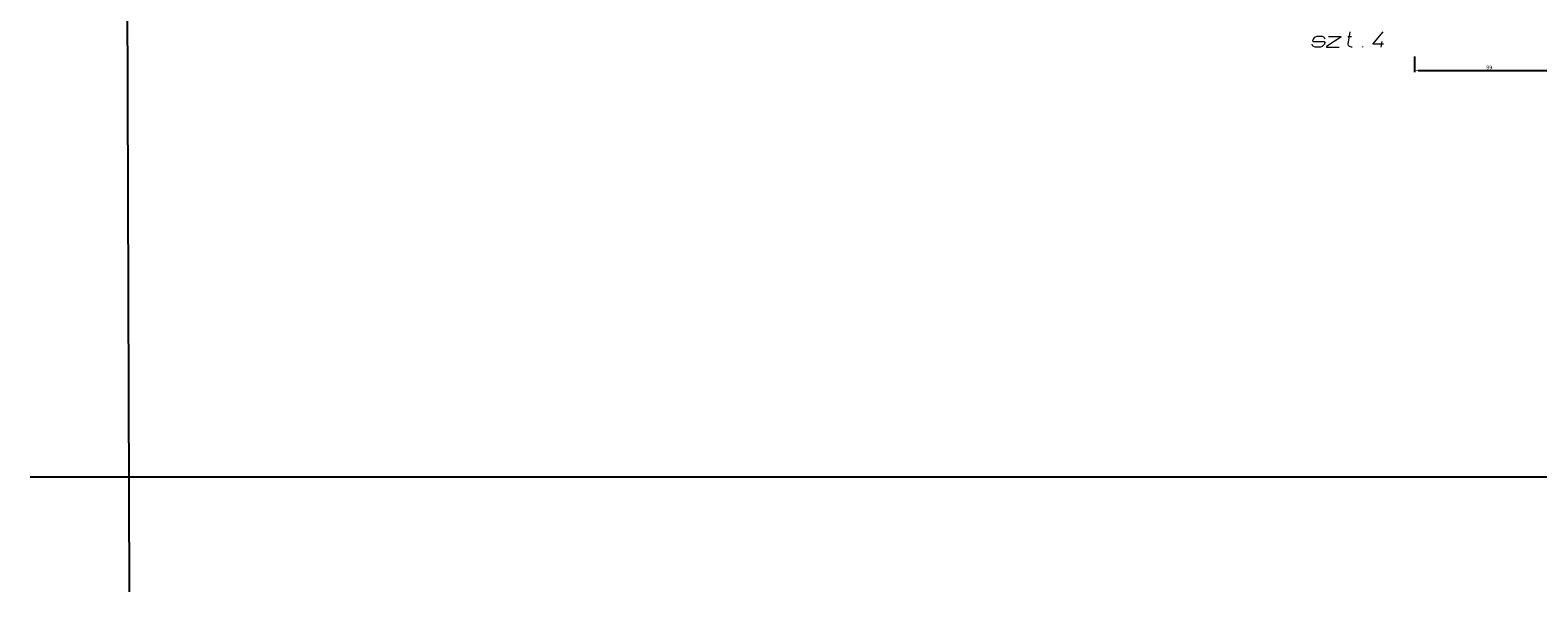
# Model space of a CAD drawing. Header units: millimetres. Extents: x 5545 to 136433, y -146986 to -36607.
# Tile 25 of 159: x 45212 to 46211, y -56800 to -56428. Entities that reach past the tile are written whole.
import ezdxf

# ---------------------------------------------------------------- set-up
doc = ezdxf.new("R2010")
doc.units = ezdxf.units.MM
doc.header["$LTSCALE"] = 8
doc.linetypes.add('2', pattern=[0.25, 0.15, -0.1])
doc.layers.add('1', color=7, linetype='Continuous')
doc.layers.add('Arc_opisy', color=18, linetype='Continuous')
doc.layers.add('Standard', color=7, linetype='Continuous', lineweight=25)
doc.dimstyles.new('ISO-25', dxfattribs={"dimtxt": 2.5, "dimasz": 2.5, "dimexe": 1.25, "dimexo": 0.625, "dimtad": 1, "dimtxsty": 'Standard', "dimcen": 2.5, "dimadec": 0, "dimazin": 0, "dimtfac": 1, "dimtmove": 0, "dimatfit": 3, "dimfxl": 1, "dimarcsym": 0})

# ---------------------------------------------------------------- blocks, each defined once
blk = doc.blocks.new('*D24098')
at = {"color": 0, "lineweight": -2}
for p, q in [((46129.24, -56445.19), (46129.24, -56455.71)), ((46228.24, -56445.19), (46228.24, -56455.71)), ((46131.74, -56454.46), (46225.74, -56454.46))]:
    blk.add_line(p, q, dxfattribs=at)
at = {"color": 0, "linetype": '2'}
for points in [[(46131.74, -56454.04), (46131.74, -56454.87), (46129.24, -56454.46)], [(46225.74, -56454.87), (46225.74, -56454.04), (46228.24, -56454.46)]]:
    blk.add_solid(points, dxfattribs=at)
at = {"layer": 'Defpoints', "color": 0, "linetype": '2'}
for p in [(46129.24, -56444.56), (46228.24, -56444.56), (46228.24, -56454.46)]:
    blk.add_point(p, dxfattribs=at)
at = {"color": 0, "linetype": '2', "ltscale": 0.1, "insert": (46178.74, -56452.55), "char_height": 2.5, "attachment_point": 5}
blk.add_mtext('99', dxfattribs=at)

msp = doc.modelspace()

# ---------------------------------------------------------------- linework, layer by layer
at = {"layer": '1', "color": 7, "lineweight": 18}
for points in [[(46061.735, -56438.051), (46061.473, -56437.004)], [(46061.997, -56433.86), (46061.735, -56434.908)], [(46061.735, -56434.908), (46062.259, -56435.432)], [(46062.783, -56432.813), (46061.997, -56433.86)], [(46062.259, -56435.432), (46069.331, -56435.432)], [(46063.306, -56432.551), (46062.783, -56432.813)], [(46064.616, -56432.027), (46063.306, -56432.551)], [(46068.283, -56432.027), (46064.616, -56432.027)], [(46069.069, -56432.551), (46068.283, -56432.027)], [(46069.593, -56437.004), (46068.807, -56438.051)], [(46069.593, -56432.813), (46069.069, -56432.551)], [(46069.331, -56435.432), (46069.855, -56435.956)], [(46070.117, -56433.86), (46069.593, -56432.813)], [(46069.855, -56435.956), (46069.593, -56437.004)], [(46080.332, -56432.551), (46070.903, -56438.575)], [(46072.212, -56432.027), (46080.332, -56432.027)], [(46080.332, -56432.027), (46080.332, -56432.551)], [(46085.047, -56432.027), (46087.405, -56432.027)], [(46085.309, -56437.004), (46086.619, -56428.884)], [(46085.571, -56438.051), (46085.309, -56437.004)], [(46101.549, -56437.004), (46108.36, -56428.884)], [(46108.622, -56437.004), (46101.549, -56437.004)], [(46107.05, -56439.099), (46107.836, -56435.432)], [(46062.259, -56438.575), (46061.735, -56438.051)], [(46063.306, -56439.099), (46062.259, -56438.575)], [(46066.974, -56439.099), (46063.306, -56439.099)], [(46068.021, -56438.575), (46066.974, -56439.099)], [(46068.807, -56438.051), (46068.021, -56438.575)], [(46070.903, -56438.575), (46070.903, -56439.099)], [(46070.903, -56439.099), (46079.285, -56439.099)], [(46086.095, -56438.575), (46085.571, -56438.051)], [(46087.405, -56439.099), (46086.095, -56438.575)], [(46087.929, -56439.099), (46087.405, -56439.099)], [(46095.001, -56439.099), (46095.001, -56438.575)]]:
    msp.add_lwpolyline(points, dxfattribs=at)
at = {"layer": 'Arc_opisy', "color": 170, "lineweight": 25, "ltscale": 0.1}
msp.add_line((48212.981, -56723.9), (45212.357, -56723.9), dxfattribs=at)
at = {"layer": 'Standard', "color": 15, "lineweight": 25, "ltscale": 2}
msp.add_line((45278.248, -56799.725), (45271.182, -54693.172), dxfattribs=at)

# ---------------------------------------------------------------- dimensions: what is measured, and where the dimension line sits
at = {"color": 7}
dim = msp.add_linear_dim(base=(46228.24, -56454.455), p1=(46129.24, -56444.565), p2=(46228.24, -56444.565), dimstyle='ISO-25', dxfattribs=at)
dim.commit()
dim.dimension.update_dxf_attribs({"geometry": '*D24098', "text_midpoint": (46178.74, -56452.554)})

doc.saveas('drawing.dxf')
